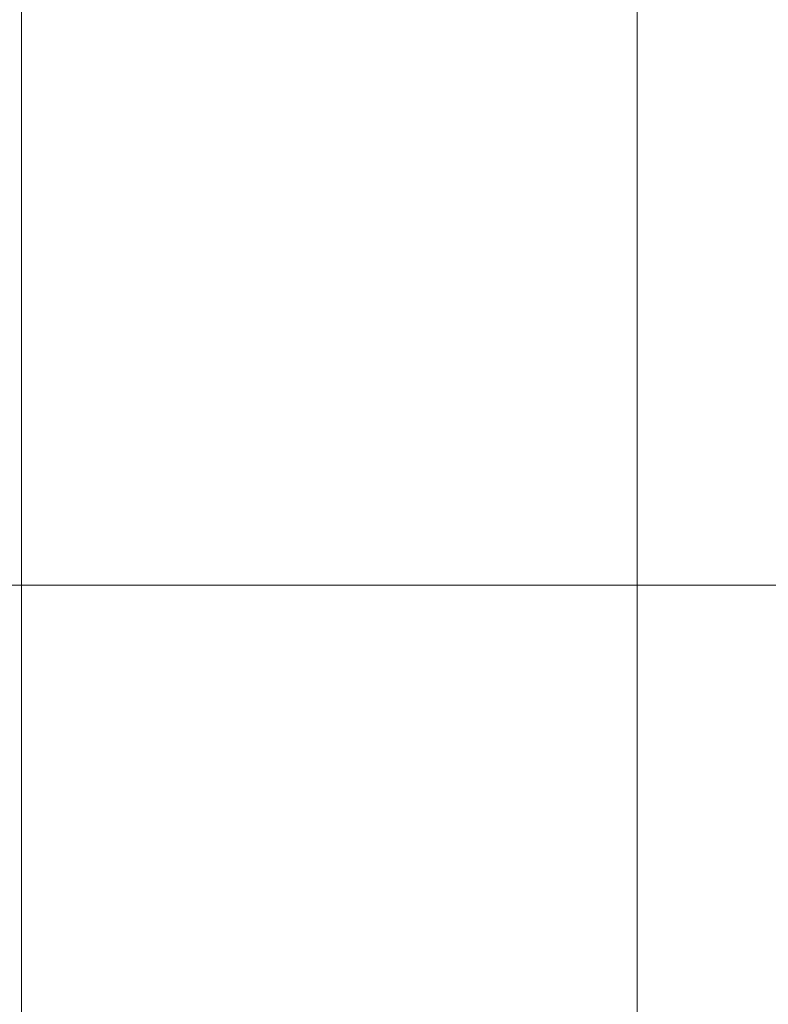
# Model space of a CAD drawing. Header units: millimetres. Extents: x 5980700 to 6194397, y -12939 to 2351883.
# Tile 70 of 124: x 6036475 to 6037022, y -3559 to -2840. Entities that reach past the tile are written whole.
import ezdxf

# ---------------------------------------------------------------- set-up
doc = ezdxf.new("R2010")
doc.units = ezdxf.units.MM
doc.layers.add('A-FLOR-PATT', color=8, linetype='Continuous', lineweight=18)

# ---------------------------------------------------------------- blocks, each defined once
blk = doc.blocks.new('BE-PMSa-MOD-ARQ-CONEXAODOFUTURO-EX-000-R_rvt-1-PLANTA DE CAIMENTO DE PISOS - TÉRREO')
at = {"layer": 'A-FLOR-PATT', "lineweight": 5}
h = blk.add_hatch(dxfattribs=at)
h.set_pattern_fill('FP_19', color=71, style=0, pattern_type=2)
h.set_pattern_definition([(0, (1076.385, -4153.340999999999), (0, 450), []), (90, (1076.385, -4153.340999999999), (-450, 2.755455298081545e-14), [])])
h.paths.add_polyline_path([(-1408.117406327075, -6885.841005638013), (-1448.117406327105, -6885.841005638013), (-1448.117406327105, -6165.841005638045), (-1458.117406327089, -6165.841005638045), (-1458.117406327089, -6154.841005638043), (-1478.122472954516, -6154.841005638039), (-1478.122472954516, -6265.841005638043), (-1497.12247295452, -6265.841005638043), (-1497.12247295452, -6135.841005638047), (-1458.117406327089, -6135.841005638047), (-1458.117406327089, -6125.841005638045), (-1448.117406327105, -6125.841005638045), (-1448.117406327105, -6085.84100563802), (-1408.117406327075, -6085.84100563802), (-1408.117406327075, -6125.841005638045), (-1398.117406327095, -6125.841005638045), (-1398.117406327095, -6135.841005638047), (-1359.11233969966, -6135.841005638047), (-1359.11233969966, -6265.841005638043), (-1378.112339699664, -6265.841005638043), (-1379.117406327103, -6154.841005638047), (-1398.117406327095, -6154.841005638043), (-1398.117406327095, -6165.841005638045), (-1408.117406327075, -6165.841005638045), (-1408.117406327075, -6804.748590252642)])
h.paths.add_polyline_path([(-422.2840729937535, -6885.841005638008), (-462.2840729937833, -6885.841005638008), (-462.2840729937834, -6165.841005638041), (-472.284072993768, -6165.841005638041), (-472.284072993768, -6154.841005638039), (-492.2891396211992, -6154.841005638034), (-492.2891396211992, -6265.841005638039), (-511.2891396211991, -6265.841005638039), (-511.2891396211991, -6135.841005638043), (-472.284072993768, -6135.841005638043), (-472.284072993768, -6125.841005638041), (-462.2840729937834, -6125.841005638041), (-462.2840729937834, -6085.841005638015), (-422.2840729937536, -6085.841005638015), (-422.2840729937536, -6125.841005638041), (-412.2840729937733, -6125.841005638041), (-412.2840729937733, -6135.841005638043), (-373.2790063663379, -6135.841005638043), (-373.2790063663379, -6265.841005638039), (-392.2790063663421, -6265.841005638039), (-393.2840729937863, -6154.841005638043), (-412.2840729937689, -6154.841005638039), (-412.2840729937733, -6165.841005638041), (-422.2840729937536, -6165.841005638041), (-422.2840729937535, -6804.748590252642)])
h.paths.add_polyline_path([(563.5492603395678, -6885.841005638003), (523.5492603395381, -6885.841005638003), (523.5492603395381, -6165.841005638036), (513.5492603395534, -6165.841005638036), (513.5492603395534, -6154.84100563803), (493.5441937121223, -6154.841005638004), (493.5441937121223, -6265.841005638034), (474.5441937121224, -6265.841005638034), (474.5441937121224, -6135.841005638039), (513.5492603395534, -6135.841005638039), (513.5492603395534, -6125.841005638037), (523.5492603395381, -6125.841005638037), (523.5492603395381, -6085.841005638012), (563.5492603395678, -6085.841005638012), (563.5492603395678, -6125.841005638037), (573.5492603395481, -6125.841005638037), (573.5492603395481, -6135.841005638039), (612.5543269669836, -6135.841005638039), (612.5543269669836, -6265.841005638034), (593.5543269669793, -6265.841005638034), (592.5492603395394, -6154.841005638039), (573.5492603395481, -6154.841005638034), (573.5492603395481, -6165.841005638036), (563.5492603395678, -6165.841005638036), (563.5492603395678, -6804.748590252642)])
h.paths.add_polyline_path([(1549.382593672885, -6885.841005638), (1509.382593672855, -6885.841005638), (1509.382593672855, -6165.841005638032), (1499.38259367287, -6165.841005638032), (1499.38259367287, -6154.841005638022), (1479.377527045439, -6154.841005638), (1479.377527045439, -6265.84100563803), (1460.377527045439, -6265.84100563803), (1460.377527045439, -6135.841005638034), (1499.38259367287, -6135.841005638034), (1499.38259367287, -6125.841005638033), (1509.382593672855, -6125.841005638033), (1509.382593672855, -6085.841005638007), (1549.382593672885, -6085.841005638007), (1549.382593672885, -6125.841005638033), (1559.382593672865, -6125.841005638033), (1559.382593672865, -6135.841005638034), (1598.387660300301, -6135.841005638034), (1598.387660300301, -6265.84100563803), (1579.387660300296, -6265.84100563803), (1578.382593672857, -6154.841005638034), (1559.382593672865, -6154.84100563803), (1559.382593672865, -6165.841005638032), (1549.382593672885, -6165.841005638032), (1549.382593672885, -6839.505983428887)])
h.paths.add_polyline_path([(-3379.784072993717, -6885.841005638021), (-3419.784072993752, -6885.841005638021), (-3419.784072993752, -6165.841005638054), (-3429.784072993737, -6165.841005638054), (-3429.784072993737, -6154.841005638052), (-3449.789139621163, -6154.841005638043), (-3449.789139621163, -6265.841005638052), (-3468.789139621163, -6265.841005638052), (-3468.789139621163, -6135.841005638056), (-3429.784072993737, -6135.841005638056), (-3429.784072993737, -6125.841005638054), (-3419.784072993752, -6125.841005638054), (-3419.784072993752, -6085.841005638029), (-3379.784072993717, -6085.841005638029), (-3379.784072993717, -6125.841005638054), (-3369.784072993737, -6125.841005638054), (-3369.784072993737, -6135.841005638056), (-3330.779006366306, -6135.841005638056), (-3330.779006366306, -6265.841005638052), (-3349.779006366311, -6265.841005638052), (-3350.784072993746, -6154.841005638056), (-3369.784072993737, -6154.841005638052), (-3369.784072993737, -6165.841005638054), (-3379.784072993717, -6165.841005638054), (-3379.784072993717, -6804.748590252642)])
h.paths.add_polyline_path([(-2393.950739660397, -6885.841005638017), (-2433.950739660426, -6885.841005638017), (-2433.950739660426, -6165.841005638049), (-2443.950739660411, -6165.841005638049), (-2443.950739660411, -6154.841005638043), (-2463.955806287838, -6154.841005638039), (-2463.955806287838, -6265.841005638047), (-2482.955806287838, -6265.841005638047), (-2482.955806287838, -6135.841005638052), (-2443.950739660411, -6135.841005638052), (-2443.950739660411, -6125.84100563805), (-2433.950739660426, -6125.84100563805), (-2433.950739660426, -6085.841005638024), (-2393.950739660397, -6085.841005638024), (-2393.950739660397, -6125.84100563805), (-2383.950739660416, -6125.84100563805), (-2383.950739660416, -6135.841005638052), (-2344.945673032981, -6135.841005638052), (-2344.945673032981, -6265.841005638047), (-2363.945673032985, -6265.841005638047), (-2364.950739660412, -6154.841005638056), (-2383.950739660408, -6154.841005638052), (-2383.950739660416, -6165.841005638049), (-2393.950739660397, -6165.841005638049), (-2393.950739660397, -6804.748590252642)])
h.paths.add_polyline_path([(-1633.586260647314, -8187.825683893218), (-1326.11487301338, -8187.825683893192), (-1326.11487301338, -6915.841005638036), (-1408.117406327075, -6915.841005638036), (-1408.117406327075, -6885.841005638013), (-1222.284072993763, -6885.841005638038), (-1222.284072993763, -6915.841005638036), (-1296.11487301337, -6915.841005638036), (-1296.11487301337, -8187.825683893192), (-340.281539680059, -8187.825683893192), (-340.281539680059, -6915.841005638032), (-422.2840729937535, -6915.841005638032), (-422.2840729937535, -6885.841005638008), (-236.4507396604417, -6885.841005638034), (-236.4507396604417, -6915.841005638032), (-310.281539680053, -6915.841005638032), (-310.2815396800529, -8187.825683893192), (645.5517936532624, -8187.825683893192), (645.5517936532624, -6915.841005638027), (563.5492603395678, -6915.841005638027), (563.5492603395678, -6885.841005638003), (749.3825936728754, -6885.84100563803), (749.3825936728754, -6915.841005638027), (675.5517936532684, -6915.841005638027), (675.5517936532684, -8187.825683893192), (1631.385126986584, -8187.825683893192), (1631.385126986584, -6915.841005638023), (1549.382593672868, -6915.841005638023), (1549.382593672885, -6885.841005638), (1876.385126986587, -6885.841005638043), (1876.385126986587, -5160.841005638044), (1819.382593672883, -5160.84100563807), (1819.382593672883, -5130.841005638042), (1876.385126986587, -5130.841005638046), (1876.385126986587, -3880.841005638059), (1437.385126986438, -3880.841005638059), (1436.385126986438, -3898.231985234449), (1424.554938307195, -3898.231985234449), (1424.554938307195, -3931.218364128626), (1419.460598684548, -3931.218364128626), (1419.460598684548, -3946.925911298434), (1413.385126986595, -3946.925911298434), (1413.385126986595, -3958.858886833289), (1444.385126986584, -3958.858886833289), (1444.385126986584, -3970.828505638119), (1370.385126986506, -3970.828505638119), (1370.385126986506, -3958.948636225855), (1401.385126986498, -3958.858886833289), (1401.385126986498, -3946.925911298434), (1395.309655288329, -3946.925911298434), (1395.309655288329, -3931.218364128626), (1390.215315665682, -3931.218364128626), (1390.215315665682, -3898.231985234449), (1377.385126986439, -3897.231985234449), (1377.385126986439, -3880.841005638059), (938.3851269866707, -3880.841005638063), (938.385126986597, -5130.841005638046), (1019.382593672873, -5130.841005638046), (1019.382593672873, -5160.841005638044), (816.3825936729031, -5160.84100563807), (816.3825936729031, -5130.841005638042), (908.3851269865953, -5130.841005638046), (908.3851269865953, -3880.841005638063), (469.3851269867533, -3880.841005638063), (468.3851269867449, -3898.231985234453), (456.554938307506, -3898.231985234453), (456.554938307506, -3931.21836412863), (451.4605986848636, -3931.21836412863), (451.4605986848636, -3946.925911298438), (445.3851269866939, -3946.925911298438), (445.3851269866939, -3958.948636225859), (476.3851269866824, -3958.948636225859), (476.3851269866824, -3970.828505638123), (402.3851269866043, -3970.828505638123), (402.3851269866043, -3958.858886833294), (433.3851269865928, -3958.858886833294), (433.3851269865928, -3946.925911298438), (427.3096552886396, -3946.925911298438), (427.3096552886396, -3931.21836412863), (422.2153156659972, -3931.21836412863), (422.2153156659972, -3898.231985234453), (409.3851269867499, -3897.231985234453), (409.3851269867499, -3880.841005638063), (-29.61487301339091, -3880.841005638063), (-29.61487301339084, -5130.841005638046), (16.38259367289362, -5130.841005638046), (16.38259367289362, -5160.841005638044), (-116.6174063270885, -5160.84100563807), (-116.6174063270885, -5130.841005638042), (-59.61487301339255, -5130.841005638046), (-59.61487301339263, -3880.841005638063), (-498.6148730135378, -3880.841005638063), (-499.6148730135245, -3898.231985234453), (-511.4450616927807, -3898.231985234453), (-511.4450616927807, -3931.21836412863), (-516.5394013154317, -3931.21836412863), (-516.5394013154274, -3946.925911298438), (-522.6148730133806, -3946.925911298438), (-522.6148730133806, -3958.858886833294), (-491.6148730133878, -3958.858886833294), (-491.6148730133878, -3970.828505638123), (-565.614873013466, -3970.828505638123), (-565.614873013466, -3958.948636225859), (-534.6148730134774, -3958.858886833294), (-534.6148730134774, -3946.925911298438), (-540.6903447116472, -3946.925911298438), (-540.6903447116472, -3931.21836412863), (-545.7846843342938, -3931.21836412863), (-545.7846843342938, -3898.231985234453), (-558.6148730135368, -3897.231985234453), (-558.6148730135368, -3880.841005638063), (-997.6148730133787, -3880.841005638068), (-997.6148730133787, -5130.841005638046), (-916.6174063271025, -5130.841005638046), (-916.6174063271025, -5160.841005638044), (-1084.617406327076, -5160.84100563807), (-1084.617406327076, -5130.841005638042), (-1027.61487301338, -5130.841005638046), (-1027.614873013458, -3880.841005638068), (-1466.614873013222, -3880.841005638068), (-1467.614873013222, -3898.231985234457), (-1479.44506169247, -3898.231985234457), (-1479.44506169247, -3931.218364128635), (-1484.539401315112, -3931.218364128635), (-1484.539401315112, -3946.925911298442), (-1490.614873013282, -3946.925911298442), (-1490.614873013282, -3958.948636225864), (-1459.614873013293, -3958.948636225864), (-1459.614873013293, -3970.828505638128), (-1533.614873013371, -3970.828505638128), (-1533.614873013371, -3958.858886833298), (-1502.614873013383, -3958.858886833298), (-1502.614873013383, -3946.925911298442), (-1508.690344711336, -3946.925911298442), (-1508.690344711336, -3931.218364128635), (-1513.784684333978, -3931.218364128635), (-1513.784684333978, -3898.231985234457), (-1526.614873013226, -3897.231985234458), (-1526.614873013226, -3880.841005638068), (-1965.614873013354, -3880.841005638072), (-1965.614873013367, -5130.841005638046), (-1884.61740632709, -5130.841005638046), (-1884.61740632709, -5160.841005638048), (-2052.617406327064, -5160.84100563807), (-2052.617406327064, -5130.841005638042), (-1995.614873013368, -5130.841005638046), (-1995.614873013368, -3880.841005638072), (-2434.614873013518, -3880.841005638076), (-2435.614873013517, -3898.231985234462), (-2447.445061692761, -3898.231985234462), (-2447.445061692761, -3931.218364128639), (-2452.539401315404, -3931.218364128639), (-2452.539401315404, -3946.925911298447), (-2458.614873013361, -3946.925911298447), (-2458.614873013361, -3958.858886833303), (-2427.614873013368, -3958.858886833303), (-2427.614873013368, -3970.828505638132), (-2501.614873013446, -3970.828505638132), (-2501.614873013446, -3958.948636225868), (-2470.614873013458, -3958.858886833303), (-2470.614873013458, -3946.925911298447), (-2476.690344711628, -3946.925911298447), (-2476.690344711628, -3931.218364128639), (-2481.78468433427, -3931.218364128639), (-2481.78468433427, -3898.231985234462), (-2494.614873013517, -3897.231985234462), (-2494.614873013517, -3880.841005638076), (-2933.614873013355, -3880.841005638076), (-2933.614873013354, -5130.841005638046), (-2852.617406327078, -5130.841005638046), (-2852.617406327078, -5160.841005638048), (-2963.614873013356, -5160.841005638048), (-2963.614873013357, -3730.841005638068), (-273.614873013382, -3730.841005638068), (-273.6148730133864, -1905.841005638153), (-333.6148730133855, -1905.841005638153), (-333.6148730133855, -1920.841005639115), (-403.6148730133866, -1920.841005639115), (-403.6148730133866, -1905.841005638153), (-413.6148730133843, -1905.841005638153), (-413.6148730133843, -2645.841005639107), (-403.614873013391, -2645.841005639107), (-403.614873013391, -2656.841005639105), (-383.6098063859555, -2656.841005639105), (-383.6098063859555, -2545.841005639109), (-364.6098063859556, -2545.841005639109), (-364.6098063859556, -2675.841005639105), (-403.614873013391, -2675.841005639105), (-403.614873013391, -2685.841005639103), (-413.6148730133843, -2685.841005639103), (-413.6148730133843, -2725.841005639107), (-443.614873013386, -2725.841005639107), (-443.614873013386, -2685.841005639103), (-453.6148730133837, -2685.841005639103), (-453.6148730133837, -2675.841005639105), (-492.6199396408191, -2675.841005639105), (-492.6199396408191, -2545.841005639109), (-473.6199396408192, -2545.841005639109), (-472.6148730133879, -2656.841005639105), (-453.6148730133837, -2656.841005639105), (-453.6148730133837, -2645.841005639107), (-443.614873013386, -2645.841005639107), (-443.614873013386, -1905.841005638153), (-1243.614873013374, -1905.841005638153), (-1243.614873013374, -1920.841005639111), (-1313.614873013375, -1920.841005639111), (-1313.614873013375, -1905.841005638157), (-1861.627696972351, -1905.841005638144), (-1861.627696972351, -2730.841005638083), (-1891.627696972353, -2730.841005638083), (-1891.627696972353, -2503.341005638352), (-4291.627696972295, -2503.34100563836), (-4291.627696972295, -3602.841794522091), (-4115.616662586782, -3602.841794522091), (-4115.616662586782, -3918.841794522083), (-4291.627696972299, -3918.841794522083), (-4291.62769697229, -6885.841005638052), (-4179.784072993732, -6885.841005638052), (-4179.784072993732, -6915.841005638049), (-4291.62769697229, -6915.841005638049), (-4291.62769697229, -8187.825683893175), (-3297.781539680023, -8187.825683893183), (-3297.781539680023, -6915.841005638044), (-3379.784072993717, -6915.841005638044), (-3379.784072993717, -6885.841005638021), (-3193.950739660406, -6885.841005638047), (-3193.950739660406, -6915.841005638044), (-3267.781539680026, -6915.841005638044), (-3267.781539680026, -8187.825683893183), (-2311.948206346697, -8187.825683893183), (-2311.948206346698, -6915.84100563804), (-2393.950739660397, -6915.84100563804), (-2393.950739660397, -6885.841005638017), (-2208.117406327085, -6885.841005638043), (-2208.117406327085, -6915.84100563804), (-2281.948206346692, -6915.84100563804), (-2281.948206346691, -8187.825683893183), (-1634.040783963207, -8187.825683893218)])
h.paths.add_polyline_path([(1081.283969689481, -8177.824964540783), (974.2429165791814, -8177.757752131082), (969.89444838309, -8176.62737626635), (962.5990053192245, -8171.491896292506), (958.4892938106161, -8163.573126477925), (957.9528572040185, -8159.112278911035), (958.3458896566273, -8046.283814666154), (960.307945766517, -8039.866218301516), (963.7283128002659, -8032.919235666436), (963.7283128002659, -7942.145418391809), (961.4375489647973, -7935.578149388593), (960.4463710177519, -7926.6496358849), (961.5940795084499, -7650.620109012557), (964.0656786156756, -7630.220274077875), (974.8299487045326, -7602.120334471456), (992.0949357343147, -7577.474922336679), (1014.827323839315, -7557.759074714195), (1044.094972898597, -7543.599703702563), (1071.00633885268, -7537.47041637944), (1104.593384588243, -7534.802663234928), (1150.72110646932, -7533.999939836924), (1177.139309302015, -7534.536061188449), (1217.145192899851, -7537.754905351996), (1245.244404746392, -7544.159408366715), (1272.081338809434, -7557.769795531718), (1294.810519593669, -7577.489024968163), (1312.071615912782, -7602.136909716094), (1322.831558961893, -7630.238285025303), (1326.446371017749, -7660.111296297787), (1325.461348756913, -7935.551189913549), (1322.756520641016, -7944.035336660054), (1322.75652064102, -8032.919235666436), (1327.175489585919, -8039.484241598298), (1328.701960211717, -8047.249322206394), (1328.191987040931, -8166.732035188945), (1324.318356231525, -8173.441360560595), (1317.609030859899, -8177.314991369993), (1313.735400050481, -8177.824964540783)])
h.paths.add_polyline_path([(327.9020667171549, -8177.824964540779), (-11.59041675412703, -8177.757752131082), (-15.938884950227, -8176.627376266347), (-23.23432801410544, -8171.491896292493), (-27.34403952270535, -8163.573126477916), (-27.88047612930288, -8159.11227891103), (-27.48744367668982, -8046.283814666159), (-25.52538756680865, -8039.866218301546), (-22.10502053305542, -8032.919235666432), (-22.10502053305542, -7942.145418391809), (-24.39578436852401, -7935.578149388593), (-25.38696231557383, -7926.649635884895), (-24.23925382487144, -7650.620109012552), (-21.76765471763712, -7630.220274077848), (-11.00338462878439, -7602.120334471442), (6.261602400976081, -7577.474922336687), (28.99399050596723, -7557.759074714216), (58.26163956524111, -7543.599703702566), (85.1730055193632, -7537.470416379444), (118.760051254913, -7534.802663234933), (164.8877731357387, -7533.999939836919), (197.9780157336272, -7535.04143530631), (231.3118595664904, -7537.754905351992), (259.4110714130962, -7544.159408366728), (286.2480054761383, -7557.769795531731), (308.9771862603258, -7577.48902496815), (326.2382825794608, -7602.136909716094), (336.9982256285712, -7630.238285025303), (340.613037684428, -7660.111296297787), (339.6280154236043, -7935.551189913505), (336.9231873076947, -7944.035336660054), (336.923187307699, -8032.919235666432), (341.3421562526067, -8039.484241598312), (342.8686268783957, -8047.249322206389), (342.3586537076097, -8166.73203518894), (338.4850228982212, -8173.441360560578), (331.7756975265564, -8177.314991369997)])
h.paths.add_polyline_path([(-992.9312666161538, -8177.824964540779), (-1001.772218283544, -8176.627376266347), (-1009.067661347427, -8171.491896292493), (-1013.177372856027, -8163.573126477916), (-1013.713809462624, -8159.11227891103), (-1013.320777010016, -8046.283814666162), (-1011.358720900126, -8039.866218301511), (-1007.938353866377, -8032.919235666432), (-1007.938353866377, -7942.145418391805), (-1010.229117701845, -7935.57814938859), (-1011.220295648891, -7926.649635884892), (-1010.072587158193, -7650.620109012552), (-1007.600988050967, -7630.22027407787), (-996.8367179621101, -7602.120334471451), (-979.5717309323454, -7577.474922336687), (-956.8393428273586, -7557.75907471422), (-927.5716937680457, -7543.599703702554), (-900.6603278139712, -7537.470416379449), (-867.0732820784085, -7534.802663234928), (-820.9455601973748, -7533.999939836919), (-794.5273573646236, -7534.536061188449), (-754.5214737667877, -7537.754905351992), (-726.4222619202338, -7544.159408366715), (-699.5853278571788, -7557.769795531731), (-676.8561470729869, -7577.489024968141), (-659.5950507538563, -7602.136909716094), (-648.8351077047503, -7630.238285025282), (-645.2202956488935, -7660.111296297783), (-646.2053179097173, -7935.55118991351), (-648.9101460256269, -7944.035336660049), (-648.9101460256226, -8032.919235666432), (-644.4911770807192, -8039.484241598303), (-642.9647064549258, -8047.249322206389), (-643.4746796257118, -8166.73203518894), (-647.3483104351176, -8173.441360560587), (-654.0576358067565, -8177.314991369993), (-661.1148590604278, -8177.824964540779), (-979.7632562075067, -8177.824964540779)])
h.paths.add_polyline_path([(-1863.06921016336, -8177.824964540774), (-1973.078744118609, -8177.757752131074), (-1977.427212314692, -8176.627376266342), (-1984.722655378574, -8171.491896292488), (-1988.832366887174, -8163.573126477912), (-1989.368803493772, -8159.112278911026), (-1988.975771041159, -8046.283814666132), (-1987.013714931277, -8039.866218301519), (-1983.593347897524, -8032.919235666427), (-1983.593347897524, -7942.145418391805), (-1985.884111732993, -7935.578149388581), (-1986.875289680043, -7926.649635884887), (-1985.72758118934, -7650.620109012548), (-1983.255982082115, -7630.22027407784), (-1972.491711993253, -7602.120334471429), (-1955.226724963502, -7577.474922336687), (-1932.494336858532, -7557.75907471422), (-1903.22668779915, -7543.599703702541), (-1876.315321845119, -7537.470416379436), (-1842.728276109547, -7534.802663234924), (-1796.60055422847, -7533.999939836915), (-1770.182351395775, -7534.53606118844), (-1730.176467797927, -7537.754905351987), (-1702.077255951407, -7544.159408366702), (-1675.240321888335, -7557.769795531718), (-1652.511141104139, -7577.489024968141), (-1635.250044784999, -7602.136909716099), (-1624.449879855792, -7630.570680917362), (-1620.875289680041, -7660.111296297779), (-1621.860311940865, -7935.551189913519), (-1624.565140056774, -7944.035336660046), (-1624.56514005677, -8032.919235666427), (-1620.146171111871, -8039.484241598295), (-1618.619700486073, -8047.249322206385), (-1619.129673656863, -8166.732035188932), (-1623.003304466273, -8173.441360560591), (-1629.712629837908, -8177.314991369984), (-1633.586260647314, -8177.824964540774)])
h.paths.add_polyline_path([(-2619.419593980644, -8177.82496454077), (-2958.912077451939, -8177.75775213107), (-2963.260545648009, -8176.627376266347), (-2970.555988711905, -8171.491896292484), (-2974.665700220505, -8163.573126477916), (-2975.202136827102, -8159.112278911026), (-2974.809104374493, -8046.283814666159), (-2972.847048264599, -8039.866218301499), (-2969.426681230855, -8032.919235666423), (-2969.426681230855, -7942.145418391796), (-2971.717445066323, -7935.578149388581), (-2972.708623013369, -7926.343502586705), (-2971.56091452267, -7650.620109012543), (-2969.089315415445, -7630.220274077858), (-2958.325045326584, -7602.120334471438), (-2941.060058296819, -7577.474922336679), (-2918.327670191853, -7557.759074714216), (-2889.060021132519, -7543.599703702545), (-2862.148655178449, -7537.470416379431), (-2828.561609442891, -7534.802663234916), (-2782.4338875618, -7533.999939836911), (-2756.015684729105, -7534.536061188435), (-2716.009801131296, -7537.754905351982), (-2687.910589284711, -7544.159408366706), (-2661.073655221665, -7557.769795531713), (-2638.344474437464, -7577.489024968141), (-2621.08337811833, -7602.136909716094), (-2610.323435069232, -7630.23828502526), (-2606.708623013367, -7660.111296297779), (-2607.693645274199, -7935.551189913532), (-2610.398473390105, -7944.035336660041), (-2610.3984733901, -8032.919235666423), (-2605.979504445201, -8039.48424159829), (-2604.453033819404, -8047.24932220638), (-2604.963006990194, -8166.732035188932), (-2608.836637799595, -8173.441360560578), (-2615.545963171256, -8177.314991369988)])
h.paths.add_polyline_path([(-3630.1498973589, -8105.84028628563), (-3969.023528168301, -8105.330313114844), (-3975.732853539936, -8101.456682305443), (-3979.606484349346, -8094.747356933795), (-3980.116457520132, -8090.87372612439), (-3980.116457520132, -7975.264643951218), (-3978.589986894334, -7967.499563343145), (-3974.171017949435, -7960.934557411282), (-3974.171017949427, -7871.338078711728), (-3976.875846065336, -7863.56651165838), (-3977.860868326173, -7854.637361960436), (-3976.712378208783, -7578.635430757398), (-3974.171017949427, -7558.057631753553), (-3963.48611322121, -7530.152231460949), (-3944.369171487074, -7503.894264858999), (-3919.652445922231, -7483.835936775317), (-3896.658902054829, -7472.174730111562), (-3866.537949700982, -7465.428494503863), (-3828.55380661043, -7462.551382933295), (-3781.621430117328, -7462.015261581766), (-3756.007881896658, -7462.817984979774), (-3721.171753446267, -7465.770227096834), (-3693.081068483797, -7472.168114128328), (-3666.241821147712, -7485.77439645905), (-3643.509433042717, -7505.490244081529), (-3626.244446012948, -7530.135656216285), (-3615.142810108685, -7561.020111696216), (-3611.858645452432, -7588.126618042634), (-3612.852046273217, -7863.593471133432), (-3615.142810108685, -7872.075620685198), (-3615.142810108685, -7962.107780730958), (-3611.722443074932, -7967.881540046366), (-3609.760386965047, -7974.299136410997), (-3609.367354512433, -7980.998444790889), (-3609.903791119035, -8091.58844822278), (-3614.013502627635, -8099.507218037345), (-3621.308945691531, -8104.642698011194), (-3625.657413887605, -8105.77307387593)])
h.paths.add_polyline_path([(-2052.617406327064, -5960.841005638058), (-2092.617406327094, -5960.841005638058), (-2092.617406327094, -5920.841005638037), (-2102.617406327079, -5920.841005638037), (-2102.617406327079, -5910.841005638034), (-2141.62247295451, -5910.841005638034), (-2141.62247295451, -5780.841005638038), (-2122.62247295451, -5780.841005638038), (-2121.61740632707, -5891.841005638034), (-2102.617406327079, -5891.841005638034), (-2102.617406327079, -5880.841005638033), (-2092.617406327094, -5880.841005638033), (-2092.617406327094, -5160.84100563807), (-2052.617406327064, -5160.84100563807), (-2052.617406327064, -5880.841005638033), (-2042.61740632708, -5880.841005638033), (-2042.61740632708, -5891.841005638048), (-2022.612339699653, -5891.84100563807), (-2022.612339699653, -5780.841005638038), (-2003.612339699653, -5780.841005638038), (-2003.612339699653, -5910.841005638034), (-2042.61740632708, -5910.841005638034), (-2042.61740632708, -5920.841005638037), (-2052.617406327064, -5920.841005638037)])
h.paths.add_polyline_path([(-116.6174063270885, -5960.841005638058), (-156.6174063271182, -5960.841005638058), (-156.6174063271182, -5920.841005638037), (-166.6174063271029, -5920.841005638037), (-166.6174063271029, -5910.841005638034), (-205.6224729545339, -5910.841005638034), (-205.622472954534, -5780.841005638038), (-186.6224729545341, -5780.841005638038), (-185.6174063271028, -5891.841005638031), (-166.6174063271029, -5891.841005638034), (-166.6174063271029, -5880.841005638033), (-156.6174063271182, -5880.841005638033), (-156.6174063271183, -5160.84100563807), (-116.6174063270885, -5160.84100563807), (-116.6174063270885, -5880.841005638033), (-106.6174063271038, -5880.841005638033), (-106.6174063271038, -5891.841005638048), (-86.61233969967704, -5891.84100563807), (-86.61233969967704, -5780.841005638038), (-67.61233969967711, -5780.841005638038), (-67.61233969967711, -5910.841005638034), (-106.6174063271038, -5910.841005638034), (-106.6174063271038, -5920.841005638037), (-116.6174063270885, -5920.841005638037)])
h.paths.add_polyline_path([(776.3825936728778, -5960.841005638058), (776.3825936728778, -5920.841005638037), (766.382593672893, -5920.841005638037), (766.382593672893, -5910.841005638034), (727.3775270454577, -5910.841005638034), (727.3775270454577, -5780.841005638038), (746.3775270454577, -5780.841005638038), (747.3825936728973, -5891.841005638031), (766.382593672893, -5891.841005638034), (766.382593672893, -5880.841005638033), (776.3825936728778, -5880.841005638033), (776.3825936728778, -5160.84100563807), (816.3825936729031, -5160.84100563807), (816.3825936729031, -5880.841005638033), (826.3825936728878, -5880.841005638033), (826.3825936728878, -5891.841005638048), (846.3876603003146, -5891.84100563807), (846.3876603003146, -5780.841005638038), (865.3876603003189, -5780.841005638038), (865.3876603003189, -5910.841005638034), (826.3825936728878, -5910.841005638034), (826.3825936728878, -5920.841005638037), (816.3825936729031, -5920.841005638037), (816.3825936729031, -5960.841005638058)])
h.paths.add_polyline_path([(1819.382593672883, -5960.841005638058), (1779.382593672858, -5960.841005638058), (1779.382593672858, -5920.841005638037), (1769.382593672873, -5920.841005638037), (1769.382593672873, -5910.841005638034), (1730.377527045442, -5910.841005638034), (1730.377527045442, -5780.841005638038), (1749.377527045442, -5780.841005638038), (1750.382593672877, -5891.841005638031), (1769.382593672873, -5891.841005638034), (1769.382593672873, -5880.841005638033), (1779.382593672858, -5880.841005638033), (1779.382593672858, -5160.84100563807), (1819.382593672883, -5160.84100563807), (1819.382593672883, -5880.841005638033), (1829.382593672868, -5880.841005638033), (1829.382593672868, -5891.841005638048), (1849.387660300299, -5891.84100563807), (1849.387660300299, -5780.841005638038), (1868.387660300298, -5780.841005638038), (1868.387660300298, -5910.841005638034), (1829.382593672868, -5910.841005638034), (1829.382593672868, -5920.841005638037), (1819.382593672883, -5920.841005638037)])
h.paths.add_polyline_path([(-1084.617406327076, -5960.841005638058), (-1124.617406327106, -5960.841005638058), (-1124.617406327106, -5920.841005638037), (-1134.617406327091, -5920.841005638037), (-1134.617406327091, -5910.841005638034), (-1173.622472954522, -5910.841005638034), (-1173.622472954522, -5780.841005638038), (-1154.622472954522, -5780.841005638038), (-1153.617406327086, -5891.841005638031), (-1134.617406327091, -5891.841005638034), (-1134.617406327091, -5880.841005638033), (-1124.617406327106, -5880.841005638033), (-1124.617406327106, -5160.84100563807), (-1084.617406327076, -5160.84100563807), (-1084.617406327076, -5880.841005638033), (-1074.617406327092, -5880.841005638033), (-1074.617406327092, -5891.841005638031), (-1054.612339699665, -5891.841005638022), (-1054.612339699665, -5780.841005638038), (-1035.612339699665, -5780.841005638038), (-1035.612339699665, -5910.841005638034), (-1074.617406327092, -5910.841005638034), (-1074.617406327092, -5920.841005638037), (-1084.617406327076, -5920.841005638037)])
h.paths.add_polyline_path([(-3110.634122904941, -2404.163055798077), (-3089.559253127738, -2402.354946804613), (-3132.171954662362, -2402.354946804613)])
h.paths.add_polyline_path([(-2291.627696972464, -2404.163055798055), (-2270.089865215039, -2402.35494680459), (-2313.165528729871, -2402.35494680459)])
h.paths.add_polyline_path([(-3853.61484510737, -2404.163055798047), (-3832.077013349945, -2402.354946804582), (-3875.152676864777, -2402.354946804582)])
h.paths.add_polyline_path([(-3142.339160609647, -2401.501406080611), (-3183.55053015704, -2395.193534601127), (-3167.436312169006, -2399.394490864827)])
h.paths.add_polyline_path([(-2323.332734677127, -2401.501406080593), (-2364.544104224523, -2395.193534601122), (-2348.429886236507, -2399.394490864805)])
h.paths.add_polyline_path([(-3885.319882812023, -2401.501406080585), (-3924.116436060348, -2395.82307415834), (-3910.41703437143, -2399.394490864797)])
h.paths.add_polyline_path([(-3078.929085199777, -2401.501406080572), (-3053.233014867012, -2399.238353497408), (-3040.810482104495, -2395.666917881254), (-3078.059864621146, -2401.36836192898)])
h.paths.add_polyline_path([(-2259.922659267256, -2401.50140608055), (-2234.825507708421, -2399.394490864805), (-2218.711289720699, -2395.193534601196), (-2246.15749904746, -2399.394490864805)])
h.paths.add_polyline_path([(-3821.909807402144, -2401.501406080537), (-3790.606665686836, -2397.776597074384), (-3791.218334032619, -2396.803725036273), (-3808.144647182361, -2399.394490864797)])
h.paths.add_polyline_path([(-3195.652806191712, -2392.038486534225), (-3231.517499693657, -2380.53997742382), (-3221.157028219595, -2385.389568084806)])
h.paths.add_polyline_path([(-2376.646380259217, -2392.038486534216), (-2412.511073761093, -2380.539977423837), (-2402.150602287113, -2385.389568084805)])
h.paths.add_polyline_path([(-3938.633528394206, -2392.038486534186), (-3974.498221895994, -2380.539977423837), (-3964.137750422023, -2385.38956808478)])
h.paths.add_polyline_path([(-3025.615439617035, -2392.038486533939), (-3000.111217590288, -2385.389568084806), (-2989.750746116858, -2380.539977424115), (-3004.87697517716, -2385.389568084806)])
h.paths.add_polyline_path([(-3768.596161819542, -2392.038486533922), (-3743.091939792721, -2385.389568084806), (-3732.731468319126, -2380.539977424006), (-3747.857697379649, -2385.389568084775)])
h.paths.add_polyline_path([(-2206.609013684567, -2392.038486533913), (-2181.104791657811, -2385.389568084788), (-2170.744320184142, -2380.539977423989), (-2185.870549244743, -2385.389568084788)])
h.paths.add_polyline_path([(-2155.670651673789, -2373.484205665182), (-2133.355084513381, -2363.038603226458), (-2133.355084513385, -2361.809115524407), (-2135.705106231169, -2363.038603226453)])
h.paths.add_polyline_path([(-3717.6577998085, -2373.484205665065), (-3695.342232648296, -2363.038603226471), (-3695.342232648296, -2361.809115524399), (-3697.69225436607, -2363.038603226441)])
h.paths.add_polyline_path([(-2974.677077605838, -2373.484205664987), (-2952.361510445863, -2363.038603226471), (-2952.361510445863, -2361.809115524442), (-2954.711532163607, -2363.038603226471)])
h.paths.add_polyline_path([(-2866.444849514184, -2185.219820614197), (-2866.538478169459, -2184.601973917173), (-2866.538478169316, -2185.01231778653)])
h.paths.add_polyline_path([(-2047.43842358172, -2185.219820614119), (-2047.532052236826, -2184.601973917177), (-2047.532052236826, -2185.012317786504)])
h.paths.add_polyline_path([(-3609.42557171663, -2185.219820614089), (-3609.519200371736, -2184.601973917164), (-3609.519200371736, -2185.012317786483)])
h.paths.add_polyline_path([(-2883.407863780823, -2148.720022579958), (-2884.10884218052, -2147.229009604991), (-2884.10884218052, -2147.845730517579)])
h.paths.add_polyline_path([(-3626.38858598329, -2148.720022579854), (-3629.681118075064, -2144.157919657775), (-3627.089564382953, -2147.845730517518)])
h.paths.add_polyline_path([(-2064.401437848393, -2148.720022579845), (-2065.102416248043, -2147.229009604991), (-2065.102416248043, -2147.845730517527)])
h.paths.add_polyline_path([(-2910.729698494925, -2115.682279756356), (-2913.073377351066, -2112.904930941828), (-2913.073377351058, -2113.807924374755)])
h.paths.add_polyline_path([(-2091.723272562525, -2115.682279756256), (-2094.066951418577, -2112.904930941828), (-2094.066951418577, -2113.80792437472)])
h.paths.add_polyline_path([(-3653.710420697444, -2115.682279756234), (-3656.054099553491, -2112.904930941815), (-3656.054099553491, -2113.807924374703)])
h.paths.add_polyline_path([(-2946.813568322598, -2087.775475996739), (-2952.361510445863, -2083.643408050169), (-2952.361510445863, -2084.872895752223)])
h.paths.add_polyline_path([(-3689.794290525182, -2087.775475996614), (-3695.342232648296, -2083.643408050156), (-3695.342232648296, -2084.872895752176)])
h.paths.add_polyline_path([(-2127.807142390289, -2087.775475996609), (-2133.355084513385, -2083.643408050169), (-2133.355084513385, -2084.87289575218)])
h.paths.add_polyline_path([(-2412.511073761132, -2066.142033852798), (-2376.64638025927, -2054.643524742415), (-2402.150602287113, -2061.292443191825)])
h.paths.add_polyline_path([(-3974.498221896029, -2066.142033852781), (-3938.633528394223, -2054.643524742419), (-3964.137750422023, -2061.292443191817)])
h.paths.add_polyline_path([(-3231.517499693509, -2066.142033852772), (-3195.652806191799, -2054.64352474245), (-3221.15702821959, -2061.292443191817)])
h.paths.add_polyline_path([(-2989.750746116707, -2066.142033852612), (-3000.111217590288, -2061.292443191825), (-3025.615439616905, -2054.643524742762), (-3000.111217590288, -2062.820383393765)])
h.paths.add_polyline_path([(-2170.744320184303, -2066.142033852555), (-2181.104791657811, -2061.292443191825), (-2206.609013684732, -2054.643524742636), (-2181.104791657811, -2062.82038339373)])
h.paths.add_polyline_path([(-3732.731468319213, -2066.142033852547), (-3743.091939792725, -2061.292443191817), (-3768.59616181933, -2054.643524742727), (-3743.091939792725, -2062.820383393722)])
h.paths.add_polyline_path([(-3926.531252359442, -2051.488476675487), (-3885.319882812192, -2045.180605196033), (-3910.417034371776, -2047.287520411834), (-3924.116436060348, -2050.858937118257)])
h.paths.add_polyline_path([(-2364.544104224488, -2051.488476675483), (-2323.332734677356, -2045.180605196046), (-2348.429886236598, -2047.287520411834)])
h.paths.add_polyline_path([(-3183.55053015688, -2051.488476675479), (-3142.33916060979, -2045.180605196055), (-3167.436312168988, -2047.287520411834)])
h.paths.add_polyline_path([(-2218.711289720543, -2051.48847667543), (-2234.614845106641, -2047.342439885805), (-2234.614845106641, -2049.054255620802)])
h.paths.add_polyline_path([(-3780.698437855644, -2051.4884766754), (-3796.812655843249, -2047.287520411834), (-3808.144647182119, -2047.287520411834), (-3796.812655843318, -2049.022011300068)])
h.paths.add_polyline_path([(-3072.614845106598, -2046.147071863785), (-3073.293874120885, -2045.653683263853), (-3073.293874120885, -2046.043138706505)])
h.paths.add_polyline_path([(-3089.096291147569, -2044.327064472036), (-3110.634122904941, -2042.518955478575), (-3132.171954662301, -2044.327064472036), (-3110.634122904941, -2044.327064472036)])
h.paths.add_polyline_path([(-3872.614845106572, -2044.327064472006), (-3873.293874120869, -2044.171017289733), (-3873.293874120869, -2044.327064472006)])

msp = doc.modelspace()

# ---------------------------------------------------------------- block references
at = {"lineweight": 5}
msp.add_blockref('BE-PMSa-MOD-ARQ-CONEXAODOFUTURO-EX-000-R_rvt-1-PLANTA DE CAIMENTO DE PISOS - TÉRREO', (6040474.816446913, 0), dxfattribs=at)

doc.saveas('drawing.dxf')
